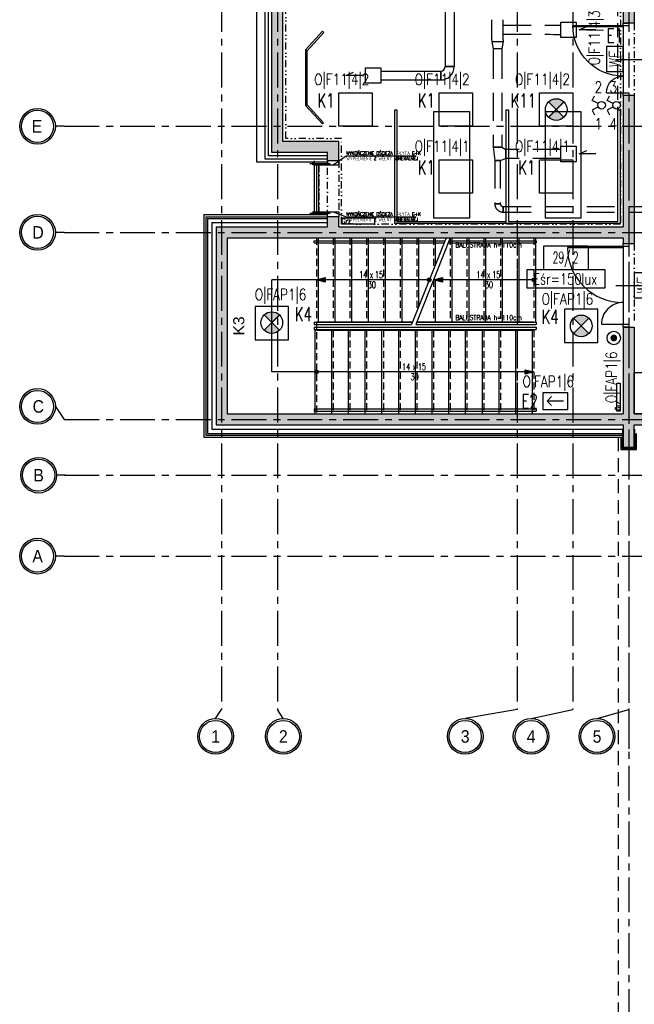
# Model space of a CAD drawing. Extents: x 41755 to 123924, y -112333 to 86187.
# Tile 180 of 256: x 99429 to 100531, y -11484 to -9720. Entities that reach past the tile are written whole.
import ezdxf
from ezdxf.enums import TextEntityAlignment as Align

# ---------------------------------------------------------------- set-up
doc = ezdxf.new("R2010")
doc.units = 0
doc.header["$LTSCALE"] = 50
for name, pattern in [('CENTER', [2, 1.25, -0.25, 0.25, -0.25]), ('CENTER2', [28.575, 19.05, -3.175, 3.175, -3.175]), ('DASHDOT', [1, 0.5, -0.25, 0, -0.25]), ('DASHED', [0.75, 0.5, -0.25]), ('DASHED2', [0.375, 0.25, -0.125]), ('DIVIDE', [31.75, 12.7, -6.35, 0, -6.35, 0, -6.35])]:
    doc.linetypes.add(name, pattern=pattern)
doc.layers.get('0').update_dxf_attribs({"color": 101, "linetype": 'CONTINUOUS'})
for name, color, linetype in [('Drz---drzwi', 5, 'CONTINUOUS'), ('E-90', 6, 'CONTINUOUS'), ('E35', 6, 'CONTINUOUS'), ('E50', 3, 'CONTINUOUS'), ('Ele-balustrada', 8, 'CONTINUOUS'), ('Ins-co', 2, 'CONTINUOUS'), ('Ins-ppoz', 240, 'CONTINUOUS'), ('Ins-went', 141, 'CONTINUOUS'), ('Opis-pom', 6, 'CONTINUOUS'), ('Opis-spadki', 61, 'CONTINUOUS'), ('Opis_pom_ramka', 6, 'CONTINUOUS'), ('Os-osie glowne', 1, 'CENTER'), ('Os-osie-opis', 16, 'CONTINUOUS'), ('Pos-widok', 121, 'CONTINUOUS'), ('Sc-beton', 7, 'CONTINUOUS'), ('Sc-beton-hatch', 86, 'CONTINUOUS'), ('Sc-drewno', 22, 'CONTINUOUS'), ('Sc-izolacja term-styropian', 151, 'STYROPIAN-KA'), ('Sc-kamien', 31, 'CONTINUOUS'), ('Sc-nadproza kon', 5, 'DASHED2'), ('Sc-silikat', 61, 'CONTINUOUS'), ('Sc-systemowe', 150, 'CONTINUOUS'), ('Sch-opis', 51, 'CONTINUOUS'), ('Sch-widok', 12, 'CONTINUOUS'), ('Sch-widok-nad', 12, 'DASHED2'), ('Suf-widok', 8, 'CONTINUOUS'), ('W-idok pod', 5, 'DASHED'), ('Wyp-meble', 155, 'CONTINUOUS')]:
    doc.layers.add(name, color=color, linetype=linetype)
doc.styles.add('dwg_opis duży', font='ARIAL.TTF', dxfattribs={"width": 0.9})
doc.styles.add('KA wymiar', font='romans.shx', dxfattribs={"width": 0.6})
doc.styles.add('ROMANS', font='romans', dxfattribs={"width": 0.85})
doc.styles.add('TYTUL2', font='ARIAL.TTF')
doc.linetypes.add('BATTING', pattern='A,0.0001,-0.1,[134,ltypeshp.shx,S=0.1,R=0,X=-0.1,Y=0],-0.2,[134,ltypeshp.shx,S=0.1,R=180,X=0.1,Y=0],-0.1', length=0.4001)
doc.linetypes.add('STYROPIAN-KA', pattern='A,0.0001,-0.1,[135,ltypeshp.shx,S=0.1,R=0,X=-0.1,Y=0],0,[135,ltypeshp.shx,S=0.1,R=180,X=0.1,Y=0],-0.1', length=0.2001)

# ---------------------------------------------------------------- blocks, each defined once
blk = doc.blocks.new('ozn_schody-kółko_d14')
at = {"ltscale": 25}
h = blk.add_hatch(color=256, dxfattribs=at)
edge = h.paths.add_edge_path()
edge.add_arc((0, 0), 3.33, 0, 360)
at = {"ltscale": 7}
blk.add_circle((0, 0), 3.33, dxfattribs=at)
blk = doc.blocks.new('ozn_schody-strzałka8x16')
at = {"ltscale": 25}
blk.add_hatch(color=256, dxfattribs=at).paths.add_polyline_path([(0, 0), (-4, -16), (4, -16)])
blk.add_lwpolyline([(0, 0), (-4, -16), (4, -16)], close=True, dxfattribs=at)
blk = doc.blocks.new('ozn_opis-schodów1-rzut')
at = {"style": 'ROMANS', "width": 0.7}
blk.add_text('x', height=12, dxfattribs=at).set_placement((-3.3, 3))
at = {"ltscale": 25, "style": 'ROMANS', "width": 0.7}
blk.add_attdef('Ilość', text='', height=12, dxfattribs=at).set_placement((-7.7, 3), align=Align.RIGHT)
blk.add_attdef('Wysokość', (6.2, 3), '', height=12, dxfattribs=at)
blk.add_attdef('Długość', text='', height=12, dxfattribs=at).set_placement((0.4, -15), align=Align.CENTER)
blk = doc.blocks.new('_SDHGG')
at = {"ltscale": 7}
for p, q in [((13, -75), (-44, -75)), ((0, -142.5), (100, -142.5)), ((0, -144.5), (100, -144.5))]:
    blk.add_line(p, q, dxfattribs=at)
for points in [[(-10, -5.5), (-10, 0), (0, 0), (0, -5.5)], [(-10, -150), (-10, -144.5), (0, -144.5), (0, -150)]]:
    blk.add_lwpolyline(points, close=True, dxfattribs=at)
for points in [[(0, -144.5), (0, -5.5)], [(39, -5.5), (0, -5.5)]]:
    blk.add_lwpolyline(points, dxfattribs=at)
blk.add_arc((0, -5.5), 39, 270, 0)
blk.add_arc((1, -143.5), 99, 0.5787, 90.5787, dxfattribs=at)
blk = doc.blocks.new('_dhgfkgh')
at = {"ltscale": 7}
for p, q in [((-23, -65), (34, -65)), ((-10, -123), (-100, -123)), ((-10, -125), (-100, -125))]:
    blk.add_line(p, q, dxfattribs=at)
for points in [[(0, -5), (0, 0), (-10, 0), (-10, -5)], [(0, -130), (0, -125), (-10, -125), (-10, -130)]]:
    blk.add_lwpolyline(points, close=True, dxfattribs=at)
for points in [[(-40, -5), (-10, -5)], [(-10, -125), (-10, -5)]]:
    blk.add_lwpolyline(points, dxfattribs=at)
for centre, radius, start, end in [((-10, -5), 30, 180, 270), ((-10, -125), 90, 90, 180)]:
    blk.add_arc(centre, radius, start, end)
blk = doc.blocks.new('_opis_osi')
blk.add_hatch(color=256).paths.add_polyline_path([(32, -32), (28.8, -32, -1), (-28.8, -32), (-32, -32, 1)])
for radius in [32, 28.8]:
    blk.add_circle((0, -32), radius)
at = {"style": 'dwg_opis duży', "width": 0.9}
blk.add_attdef('AXNAMEV', text='', height=22.4, rotation=90, dxfattribs=at).set_placement((0, -32), align=Align.MIDDLE_CENTER)
blk = doc.blocks.new('_opis_osi_liczbowy')
blk.add_hatch(color=256).paths.add_polyline_path([(32, 32), (32, 28.8, -1), (32, -28.8), (32, -32, 1)])
for radius in [32, 28.8]:
    blk.add_circle((32, 0), radius)
at = {"style": 'dwg_opis duży', "width": 0.9}
blk.add_attdef('AXNAMEH', text='', height=22.4, rotation=90, dxfattribs=at).set_placement((32, 0), align=Align.MIDDLE_CENTER)
blk = doc.blocks.new('_gdfjjjjjjjjjjjjjjjjj')
at = {"linetype": 'CENTER2', "ltscale": 0.5}
blk.add_line((-31.8, 0), (4.8, 0), dxfattribs=at)
at = {"ltscale": 2, "flags": 128}
for points in [[(-24, -2.5), (-26.5, -2.5), (-26.5, 2.5), (-24, 2.5), (-24, -2.5)], [(-24, -2.5), (0, -2.5), (0, 2.5), (-24, 2.5)]]:
    blk.add_lwpolyline(points, dxfattribs=at)
blk = doc.blocks.new('_opis_pom_metka')
at = {"layer": 'Opis_pom_ramka'}
blk.add_lwpolyline([(-33.1, 0), (32.9, 0), (32.9, -36), (-33.1, -36)], close=True, dxfattribs=at)
at = {"style": 'KA wymiar', "width": 0.6}
blk.add_attdef('KO/', text='', height=16.8, dxfattribs=at).set_placement((3.5, -25.9), align=Align.RIGHT)
blk.add_attdef('NR', (3.8, -26.2), '', height=16.8, dxfattribs=at)
blk = doc.blocks.new('_dkjhsjhkfgh')
at = {"layer": 'Ins-went', "ltscale": 2}
for p, q in [((401, 769.2), (401, 632)), ((417, 769.2), (417, 632)), ((285.7, 624), (303.7, 624)), ((393, 624), (393, 608)), ((393, 608), (393, 624)), ((401, 632), (417, 632)), ((417, 632), (401, 632)), ((285.7, 608), (303.7, 608))]:
    blk.add_line(p, q, dxfattribs=at)
blk.add_lwpolyline([(253, 616), (222.8, 616), (236.8, 622)], dxfattribs=at)
blk.add_lwpolyline([(258, 629.8), (285.7, 629.8), (285.7, 602.1), (258, 602.1)], close=True, dxfattribs=at)
for radius in [8, 24]:
    blk.add_arc((393, 632), radius, 270, 360, dxfattribs=at)
for points in [[(303.7, 624), (393, 624)], [(303.7, 608), (393, 608)]]:
    blk.add_spline(points, degree=3, dxfattribs=at)
blk = doc.blocks.new('we')
at = {"layer": 'E35', "ltscale": 0.2}
blk.add_lwpolyline([(45, 30), (0, 30), (0, 0), (45, 0)], close=True, dxfattribs=at)
at = {"layer": 'E35', "ltscale": 0.2, "style": 'ROMANS', "oblique": 5, "width": 0.8}
blk.add_text('WE', height=20, dxfattribs=at).set_placement((21.4, 15), align=Align.MIDDLE_CENTER)
blk = doc.blocks.new('kier')
at = {"layer": 'E35', "ltscale": 0.2}
for p, q in [((7.8, 15), (15.9, 23.1)), ((37.6, 15), (7.8, 15)), ((7.8, 15), (15.9, 6.9))]:
    blk.add_line(p, q, dxfattribs=at)
blk.add_lwpolyline([(0, 30), (45, 30), (45, 0), (0, 0)], close=True, dxfattribs=at)
blk = doc.blocks.new('E-90Przycisk')
at = {"layer": 'E35', "const_width": 3}
blk.add_lwpolyline([(1.5, 0, -1), (-1.5, 0, -1)], format="xyb", close=True, dxfattribs=at)
at = {"layer": 'E35'}
blk.add_circle((0, 0), 6, dxfattribs=at)

msp = doc.modelspace()

# ---------------------------------------------------------------- hatches: boundary and pattern name
at = {"layer": 'E35'}
h = msp.add_hatch(color=256, dxfattribs=at)
edge = h.paths.add_edge_path()
edge.add_line((100390.966, -9880.641), (100404.712, -9866.895))
edge.add_ellipse((100390.966, -9880.641), major_axis=(13.746, 13.746), ratio=1, start_angle=360, end_angle=450)
edge.add_line((100377.22, -9866.895), (100390.966, -9880.641))
edge = h.paths.add_edge_path()
edge.add_line((100404.712, -9894.388), (100390.966, -9880.641))
edge.add_line((100390.966, -9880.641), (100377.22, -9894.388))
edge.add_ellipse((100390.966, -9880.641), major_axis=(-13.746, 13.746), ratio=1, start_angle=90, end_angle=180)
h = msp.add_hatch(color=256, dxfattribs=at)
edge = h.paths.add_edge_path()
edge.add_line((99880.966, -10262.367), (99894.712, -10248.62))
edge.add_ellipse((99880.966, -10262.367), major_axis=(13.746, 13.746), ratio=1, start_angle=360, end_angle=450)
edge.add_line((99867.22, -10248.62), (99880.966, -10262.367))
edge = h.paths.add_edge_path()
edge.add_line((99894.712, -10276.113), (99880.966, -10262.367))
edge.add_line((99880.966, -10262.367), (99867.22, -10276.113))
edge.add_ellipse((99880.966, -10262.367), major_axis=(-13.746, 13.746), ratio=1, start_angle=90, end_angle=180)
h = msp.add_hatch(color=256, dxfattribs=at)
edge = h.paths.add_edge_path()
edge.add_line((100435.684, -10268.141), (100449.43, -10254.395))
edge.add_ellipse((100435.684, -10268.141), major_axis=(13.746, 13.746), ratio=1, start_angle=360, end_angle=450)
edge.add_line((100421.938, -10254.395), (100435.684, -10268.141))
edge = h.paths.add_edge_path()
edge.add_line((100449.43, -10281.888), (100435.684, -10268.141))
edge.add_line((100435.684, -10268.141), (100421.938, -10281.888))
edge.add_ellipse((100435.684, -10268.141), major_axis=(-13.746, 13.746), ratio=1, start_angle=90, end_angle=180)
at = {"layer": 'Sc-beton-hatch'}
h = msp.add_hatch(dxfattribs=at)
h.set_pattern_fill('ANSI33', color=256, style=0)
h.set_pattern_definition([(45, (48983.4185, 565.478), (-4.49012806, 4.49012806), []), (45, (48987.9087, 565.478), (-4.49012806, 4.49012806), [3.175, -1.5875])])
h.paths.add_polyline_path([(102400.966, -5400.641), (102380.966, -5400.641), (102380.966, -5500.641), (102330.966, -5500.641), (102330.966, -5520.641), (102380.966, -5520.641), (102380.966, -5973.641), (102400.966, -5973.641)])
h.paths.add_polyline_path([(101710.966, -5330.585), (101710.966, -5560.641), (101730.966, -5560.641), (101730.966, -5520.641), (101770.966, -5520.641), (101770.966, -5500.641), (101730.966, -5500.641), (101730.966, -5327.797, 0.0068353), (101990.084, -5287.78), (101987.07, -5268.006, -0.00840512), (101668.963, -5316.121), (101671.621, -5335.944, 0.00103514)])
h.paths.add_polyline_path([(101738.466, -5895.641), (101703.466, -5895.641), (101703.466, -5930.641), (101738.466, -5930.641)])
h.paths.add_polyline_path([(101695.966, -6277.641), (101730.966, -6277.641), (101730.966, -6242.641), (101695.966, -6242.641)])
h.paths.add_polyline_path([(102400.966, -6108.641), (102380.966, -6108.641), (102380.966, -6330.641), (102400.966, -6330.641)])
h.paths.add_polyline_path([(100985.966, -5895.641), (100950.966, -5895.641), (100950.966, -5930.641), (100985.966, -5930.641)], flags=17)
h.paths.add_polyline_path([(100765.966, -5910.641), (100765.966, -5413.927, 0.00639553), (101010.966, -5401.354), (101009.686, -5381.395, -0.00795958), (100705.366, -5396.058), (100706.01, -5416.048, 0.00104221), (100745.966, -5414.677), (100745.966, -6082.641), (100765.966, -6082.641), (100765.966, -5930.641), (100798.966, -5930.641), (100798.966, -5930.637), (100798.966, -5910.641)])
h.paths.add_polyline_path([(100310.966, -6262.641), (100410.966, -6262.641), (100410.966, -6460.641), (100430.966, -6460.641), (100430.966, -6262.641), (100765.966, -6262.641), (100765.966, -6237.641), (100745.966, -6237.641), (100745.966, -6242.641), (100330.966, -6242.641), (100330.966, -5420.801, 0.00104277), (100370.966, -5420.993), (100371.02, -5400.99, -0.0015651), (100310.966, -5400.641)])
h.paths.add_polyline_path([(100970.966, -6242.641), (100950.966, -6242.641), (100950.966, -6900.641), (100927.966, -6900.641), (100927.966, -6920.641), (100950.966, -6920.641), (100950.966, -7503.141), (100970.966, -7503.141), (100970.966, -6920.641), (101261.966, -6920.641), (101261.966, -7235.641), (101281.966, -7235.641), (101334.966, -7235.641), (101334.966, -7215.641), (101281.966, -7215.641), (101281.966, -6900.641), (100970.966, -6900.641)])
h.paths.add_polyline_path([(100410.966, -6710.641), (100430.966, -6710.641), (100430.966, -6610.641), (100410.966, -6610.641)])
h.paths.add_polyline_path([(100410.966, -6960.641), (100430.966, -6960.641), (100430.966, -6920.641), (100470.966, -6920.641), (100470.966, -6900.641), (100430.966, -6900.641), (100430.966, -6860.641), (100410.966, -6860.641)])
h.paths.add_polyline_path([(100790.966, -6920.641), (100790.966, -6900.641), (100725.966, -6900.641), (100725.966, -6920.641)])
h.paths.add_polyline_path([(101334.966, -6920.641), (101334.966, -6900.641), (101281.966, -6900.641), (101281.966, -6920.641)], flags=17)
h.paths.add_polyline_path([(101556.966, -6920.641), (101556.966, -6900.641), (101468.966, -6900.641), (101468.966, -6920.641)])
h.paths.add_polyline_path([(101710.966, -6900.641), (101690.966, -6900.641), (101690.966, -6920.641), (101710.966, -6920.641)])
h.paths.add_polyline_path([(101730.966, -6900.641), (101710.966, -6900.641), (101710.966, -6920.641), (101710.966, -7215.641), (101690.966, -7215.641), (101690.966, -7235.641), (101730.966, -7235.641)])
h.paths.add_polyline_path([(101488.966, -7215.641), (101468.966, -7215.641), (101468.966, -7235.641), (101556.966, -7235.641), (101556.966, -7215.641), (101503.966, -7215.641), (101503.966, -6920.641), (101488.966, -6920.641)])
h.paths.add_polyline_path([(102400.966, -6750.641), (102380.966, -6750.641), (102380.966, -7100.641), (102400.966, -7100.641)])
h.paths.add_polyline_path([(102400.966, -7200.641), (102380.966, -7200.641), (102380.966, -7465.641), (102400.966, -7465.641)])
h.paths.add_polyline_path([(102380.966, -7650.641), (102332.966, -7650.641), (102332.966, -7670.641), (102380.966, -7670.641), (102380.966, -8275.641), (102400.966, -8275.641), (102400.966, -7615.641), (102380.966, -7615.641)])
h.paths.add_polyline_path([(102133.966, -7650.641), (102133.966, -7670.641), (102227.966, -7670.641), (102227.966, -7650.641)])
h.paths.add_polyline_path([(101905.966, -7650.641), (101905.966, -7670.641), (102008.966, -7670.641), (102008.966, -7650.641)])
h.paths.add_polyline_path([(101710.966, -7670.641), (101710.966, -8400.641), (101685.966, -8400.641), (101685.966, -8420.641), (101730.966, -8420.641), (101730.966, -7670.641), (101770.966, -7670.641), (101770.966, -7650.641), (101227.466, -7650.641), (101227.466, -7670.641)])
h.paths.add_polyline_path([(100950.966, -7650.641), (100430.966, -7650.641), (100430.966, -7590.641), (100410.966, -7590.641), (100410.966, -7670.641), (100745.966, -7670.641), (101092.466, -7670.641), (101092.466, -7650.641), (100970.966, -7650.641), (100970.966, -7603.141), (100950.966, -7603.141)])
h.paths.add_polyline_path([(100410.966, -7440.641), (100430.966, -7440.641), (100430.966, -7397.641), (100410.966, -7397.641)])
h.paths.add_polyline_path([(100430.966, -7110.641), (100410.966, -7110.641), (100410.966, -7307.641), (100430.966, -7307.641)])
h.paths.add_polyline_path([(100745.966, -8420.641), (100765.966, -8420.641), (100765.966, -8400.641), (100410.966, -8400.641), (100410.966, -8420.641)])
h.paths.add_polyline_path([(100765.966, -8420.641), (100785.966, -8420.641), (100785.966, -8400.641), (100765.966, -8400.641)])
h.paths.add_polyline_path([(100785.966, -8400.641), (100785.966, -8420.641), (101097.466, -8420.641), (101097.466, -8400.641)])
h.paths.add_polyline_path([(101322.966, -8420.641), (101322.966, -8400.641), (101227.466, -8400.641), (101227.466, -8420.641)], flags=17)
h.paths.add_polyline_path([(101432.966, -8400.641), (101432.966, -8420.641), (101575.966, -8420.641), (101575.966, -8400.641)])
h.paths.add_polyline_path([(101950.966, -8400.641), (101950.966, -8420.641), (102028.966, -8420.641), (102028.966, -8400.641)])
h.paths.add_polyline_path([(102138.966, -8400.641), (102138.966, -8420.641), (102380.966, -8420.641), (102380.966, -8445.641), (102400.966, -8445.641), (102400.966, -8375.641), (102380.966, -8375.641), (102380.966, -8400.641)])
h.paths.add_polyline_path([(102380.966, -8568.641), (102345.966, -8568.641), (102345.966, -8875.141), (102365.966, -8875.141), (102365.966, -8588.641), (102400.966, -8588.641), (102400.966, -8545.641), (102380.966, -8545.641)])
h.paths.add_polyline_path([(102365.966, -8995.141), (102345.966, -8995.141), (102345.966, -9050.641), (101950.966, -9050.641), (101950.966, -9075.641), (102345.966, -9075.641), (102345.966, -9105.641), (102365.966, -9105.641), (102365.966, -9075.641)])
h.paths.add_polyline_path([(102400.966, -9290.641), (102365.966, -9290.641), (102365.966, -9255.641), (102345.966, -9255.641), (102345.966, -9310.641), (102380.966, -9310.641), (102380.966, -9718.141), (102380.966, -9900.641), (101730.966, -9900.641), (101730.966, -9855.641), (101710.966, -9855.641), (101710.966, -9920.641), (102380.966, -9920.641), (102380.966, -10349.912), (102380.966, -10410.641), (102400.966, -10410.641), (102400.966, -10010.641), (102400.966, -9838.141)])
h.paths.add_polyline_path([(101730.966, -9529.641), (101710.966, -9529.641), (101710.966, -9725.641), (101730.966, -9725.641)], flags=17)
h.paths.add_polyline_path([(101710.966, -9419.641), (101730.966, -9419.641), (101730.966, -8640.641), (101710.966, -8640.641), (101710.966, -9050.641), (101414.966, -9050.641), (101414.966, -9075.641), (101710.966, -9075.641)])
h.paths.add_polyline_path([(101263.966, -9050.641), (101263.966, -9075.641), (101304.966, -9075.641), (101304.966, -9050.641)])
h.paths.add_polyline_path([(101041.966, -9075.641), (101041.966, -9050.641), (100925.966, -9050.641), (100925.966, -9075.641)])
h.paths.add_polyline_path([(100825.966, -9075.641), (100825.966, -9050.641), (100530.966, -9050.641), (100530.966, -9035.641), (100510.966, -9035.641), (100510.966, -9050.641), (100270.966, -9050.641), (100270.966, -9075.641), (100510.966, -9075.641), (100510.966, -9471.141), (100530.966, -9471.141), (100530.966, -9075.641)])
h.paths.add_polyline_path([(100530.966, -8906.641), (100510.966, -8906.641), (100510.966, -8938.641), (100530.966, -8938.641)])
h.paths.add_polyline_path([(100220.966, -9075.641), (100220.966, -9050.641), (100170.966, -9050.641), (100170.966, -9075.641)])
h.paths.add_polyline_path([(100120.966, -9075.641), (100120.966, -9050.641), (100070.966, -9050.641), (100070.966, -9075.641)])
h.paths.add_polyline_path([(100020.966, -9075.641), (100020.966, -9050.641), (99970.966, -9050.641), (99970.966, -9075.641)])
h.paths.add_polyline_path([(99920.966, -9075.641), (99920.966, -9050.641), (99880.966, -9050.641), (99880.966, -9957.641), (99980.966, -9957.641), (99980.966, -9972.641), (100000.966, -9972.641), (100000.966, -9937.641), (99900.966, -9937.641), (99900.966, -9075.641)])
h.paths.add_polyline_path([(101041.966, -9396.641), (101041.966, -9378.641), (100927.966, -9378.641), (100927.966, -9396.641)])
h.paths.add_polyline_path([(100510.966, -9725.641), (100530.966, -9725.641), (100530.966, -9571.141), (100510.966, -9571.141)])
h.paths.add_polyline_path([(100000.966, -10090.641), (100000.966, -10072.641), (99980.966, -10072.641), (99980.966, -10090.641), (99780.966, -10090.641), (99780.966, -10445.641), (100510.966, -10445.641), (100510.966, -10485.641), (100530.966, -10485.641), (100530.966, -10445.641), (100580.966, -10445.641), (100580.966, -10425.641), (100530.966, -10425.641), (100530.966, -10270.641), (100510.966, -10270.641), (100510.966, -10425.641), (99800.966, -10425.641), (99800.966, -10110.641), (100510.966, -10110.641), (100510.966, -10120.641), (100530.966, -10120.641), (100530.966, -9855.641), (100510.966, -9855.641), (100510.966, -10090.641)])
h.paths.add_polyline_path([(100970.966, -9920.641), (101087.466, -9920.641), (101087.466, -9900.641), (100750.966, -9900.641), (100750.966, -9920.641), (100950.966, -9920.641), (100950.966, -10425.641), (100730.966, -10425.641), (100730.966, -10445.641), (100790.966, -10445.641), (100790.966, -10485.641), (100810.966, -10485.641), (100810.966, -10445.641), (101070.966, -10445.641), (101070.966, -10425.641), (100970.966, -10425.641)])
h.paths.add_polyline_path([(101197.466, -9900.641), (101197.466, -9920.641), (101261.966, -9920.641), (101261.966, -10425.641), (101220.966, -10425.641), (101220.966, -10445.641), (101802.966, -10445.641), (101802.966, -10425.641), (101281.966, -10425.641), (101281.966, -9900.641)])
h.paths.add_polyline_path([(102365.966, -10445.641), (102365.966, -10425.641), (102320.966, -10425.641), (102320.966, -10445.641)])
h.paths.add_polyline_path([(102383.466, -10428.141), (102365.966, -10445.641), (102400.966, -10445.641)])
h.paths.add_polyline_path([(102365.966, -10410.641), (102365.966, -10445.641), (102383.466, -10428.141)])
h.paths.add_polyline_path([(102365.966, -10410.641), (102383.466, -10428.141), (102400.966, -10410.641)])
h.paths.add_polyline_path([(102400.966, -10410.641), (102383.466, -10428.141), (102400.966, -10445.641)])

# ---------------------------------------------------------------- linework, layer by layer
at = {"layer": 'E35'}
for p, q in [((100455.314, -9864.421), (100459.588, -9855.886)), ((100482.084, -9864.421), (100486.358, -9855.886)), ((100377.22, -9866.895), (100404.712, -9894.388)), ((100377.22, -9894.388), (100404.712, -9866.895)), ((100466.35, -9869.947), (100455.314, -9864.421)), ((100466.35, -9875.992), (100455.314, -9881.518)), ((100493.12, -9869.947), (100482.084, -9864.421)), ((100493.12, -9875.992), (100482.084, -9881.518)), ((100455.314, -9881.518), (100459.588, -9890.053)), ((100482.084, -9881.518), (100486.358, -9890.053)), ((99867.22, -10276.113), (99894.712, -10248.62)), ((99867.22, -10248.62), (99894.712, -10276.113)), ((100421.938, -10254.395), (100449.43, -10281.888)), ((100421.938, -10281.888), (100449.43, -10254.395))]:
    msp.add_line(p, q, dxfattribs=at)
at = {"layer": 'E35', "linetype": 'Continuous', "ltscale": 0.3}
for p, q in [((100378.006, -9893.601), (100403.926, -9867.681)), ((99868.006, -10275.327), (99893.926, -10249.407)), ((100422.724, -10281.101), (100448.644, -10255.181))]:
    msp.add_line(p, q, dxfattribs=at)
for points in [[(100000.966, -9850.641), (100060.966, -9850.641), (100060.966, -9910.641), (100000.966, -9910.641)], [(100180.966, -9850.641), (100240.966, -9850.641), (100240.966, -9910.641), (100180.966, -9910.641)], [(100360.966, -9850.641), (100420.966, -9850.641), (100420.966, -9910.641), (100360.966, -9910.641)], [(100180.966, -9970.641), (100240.966, -9970.641), (100240.966, -10030.641), (100180.966, -10030.641)], [(100360.966, -9970.641), (100420.966, -9970.641), (100420.966, -10030.641), (100360.966, -10030.641)], [(100338.397, -10199.987), (100478.73, -10199.987), (100478.73, -10167.708), (100338.397, -10167.708)], [(99850.966, -10293.165), (99910.966, -10293.165), (99910.966, -10233.165), (99850.966, -10233.165)], [(100405.684, -10298.141), (100465.684, -10298.141), (100465.684, -10238.141), (100405.684, -10238.141)]]:
    msp.add_lwpolyline(points, close=True, dxfattribs=at)
at = {"layer": 'E35'}
for centre, radius in [((100390.966, -9880.641), 19.44), ((100472.386, -9872.969), 6.75), ((100499.156, -9872.969), 6.75), ((99880.966, -10262.367), 19.44), ((100435.684, -10268.141), 19.44)]:
    msp.add_circle(centre, radius, dxfattribs=at)
at = {"layer": 'Ele-balustrada'}
for points in [[(99956.966, -10115.641), (100192.721, -10115.641)], [(99956.966, -10119.641), (99956.966, -10115.641)], [(99956.966, -10119.641), (100190.801, -10119.641)], [(100198.566, -10119.641), (100354.966, -10119.641)], [(100200.486, -10115.641), (100354.966, -10115.641)], [(100354.966, -10115.641), (100354.966, -10119.641)], [(99956.966, -10261.641), (99956.966, -10265.641)], [(99956.966, -10261.641), (100133.027, -10261.641)], [(99956.966, -10265.641), (100131.427, -10265.641)], [(100138.966, -10265.641), (100354.966, -10265.641)], [(100140.486, -10261.641), (100354.966, -10261.641)], [(100354.966, -10261.641), (100354.966, -10265.641)], [(99956.966, -10270.641), (99956.966, -10274.641)], [(99956.966, -10270.641), (100354.966, -10270.641)], [(99956.966, -10274.641), (100354.966, -10274.641)], [(100354.966, -10270.641), (100354.966, -10274.641)], [(99956.966, -10416.641), (100354.966, -10416.641)], [(99956.966, -10416.641), (99956.966, -10420.641)], [(99956.966, -10420.641), (100354.966, -10420.641)], [(100354.966, -10416.641), (100354.966, -10420.641)]]:
    msp.add_lwpolyline(points, dxfattribs=at)
at = {"layer": 'Ins-co'}
for points in [[(100005.958, -10075.45), (100005.958, -10085.45), (100065.958, -10085.45), (100065.958, -10075.45)], [(100499.378, -10370.665), (100505.778, -10370.665), (100505.778, -10420.665), (100499.378, -10420.665)]]:
    msp.add_lwpolyline(points, close=True, dxfattribs=at)
at = {"layer": 'Ins-ppoz'}
msp.add_lwpolyline([(100530.966, -10351.641), (100557.966, -10351.641), (100557.966, -10425.641), (100530.966, -10425.641)], close=True, dxfattribs=at)
at = {"layer": 'Ins-went', "linetype": 'DASHED', "ltscale": 2}
for p, q in [((100275.719, -9755.634), (100275.719, -9719.634)), ((100295.719, -9755.634), (100295.719, -9719.634)), ((100275.719, -9755.634), (100275.719, -9758.634)), ((100275.719, -9758.634), (100295.719, -9758.634)), ((100275.719, -9758.634), (100277.719, -9771.634)), ((100277.719, -9771.634), (100277.719, -9775.634)), ((100293.719, -9771.634), (100277.719, -9771.634)), ((100295.719, -9758.634), (100293.719, -9771.634)), ((100293.719, -9771.634), (100293.719, -9775.634)), ((100295.719, -9755.634), (100295.719, -9758.634)), ((100277.719, -9775.634), (100277.719, -9948.134)), ((100293.719, -9775.634), (100293.719, -9948.134)), ((100293.719, -9948.134), (100277.719, -9948.134)), ((100277.719, -9948.16), (100293.719, -9948.16)), ((100277.719, -9948.16), (100280.719, -9972.16)), ((100293.719, -9948.16), (100300.719, -9952.16)), ((100300.719, -9968.16), (100300.719, -9952.16)), ((100300.719, -9952.16), (100300.719, -9968.16)), ((100280.719, -9972.16), (100290.719, -9972.16)), ((100280.719, -9972.16), (100280.719, -10049.26)), ((100290.719, -9972.16), (100280.719, -9972.16)), ((100290.719, -9972.16), (100300.719, -9968.16)), ((100290.719, -9972.16), (100290.719, -10049.26)), ((100280.719, -10049.26), (100290.719, -10049.26)), ((100290.719, -10049.26), (100280.719, -10049.26)), ((100295.719, -10064.26), (100295.719, -10054.26)), ((100295.719, -10054.26), (100664.219, -10054.26)), ((100295.719, -10054.26), (100295.719, -10064.26)), ((100295.719, -10064.26), (100664.219, -10064.26))]:
    msp.add_line(p, q, dxfattribs=at)
for points in [[(100399.268, -9723.784), (100426.968, -9723.784), (100426.968, -9751.484), (100399.268, -9751.484)], [(100399.268, -9946.31), (100426.968, -9946.31), (100426.968, -9974.01), (100399.268, -9974.01)]]:
    msp.add_lwpolyline(points, close=True, dxfattribs=at)
for points in [[(100462.206, -9737.644), (100431.968, -9737.634), (100445.984, -9731.616)], [(100462.206, -9960.17), (100431.968, -9960.16), (100445.984, -9954.142)]]:
    msp.add_lwpolyline(points, dxfattribs=at)
for radius in [15, 5]:
    msp.add_arc((100295.719, -10049.26), radius, 180, 270, dxfattribs=at)
for points in [[(100295.719, -9729.451), (100399.268, -9729.634)], [(100399.268, -9952.16), (100300.719, -9952.16)], [(100399.268, -9968.16), (100300.719, -9968.16)]]:
    msp.add_spline(points, degree=3, dxfattribs=at)
msp.add_open_spline([(100295.719, -9745.634), (100330.235, -9745.716), (100364.752, -9745.799), (100399.268, -9745.881)], degree=3, dxfattribs=at)
at = {"layer": 'Opis-spadki'}
for points in [[(100163.201, -10185.641), (99880.966, -10185.641)], [(99880.966, -10350.641), (99880.966, -10185.641)], [(100350.966, -10185.641), (100170.966, -10185.641)], [(100350.966, -10350.641), (99880.966, -10350.641)]]:
    msp.add_lwpolyline(points, dxfattribs=at)
at = {"layer": 'Os-osie glowne'}
for points in [[(99790.966, -4978.641), (99790.966, -10955.641)], [(99890.966, -4978.641), (99890.966, -10955.641)], [(100320.966, -4978.641), (100320.966, -10955.641)], [(100420.966, -4978.641), (100420.966, -10955.641)], [(100520.966, -4978.641), (100520.966, -11025.641)], [(99508.966, -9910.641), (111775.966, -9910.641)], [(100520.966, -9956.124), (100520.966, -17560.331)], [(99508.966, -10100.641), (111775.966, -10100.641)], [(99508.966, -10435.641), (111775.966, -10435.641)], [(99508.966, -10535.641), (111775.966, -10535.641)], [(99508.966, -10680.641), (111775.966, -10680.641)]]:
    msp.add_lwpolyline(points, dxfattribs=at)
at = {"layer": 'Os-osie-opis'}
for points in [[(99508.966, -9910.641), (99492.966, -9910.641)], [(99508.966, -10100.641), (99492.966, -10100.641)], [(99492.966, -10412.481), (99508.966, -10435.641)], [(99510.966, -10535.641), (99494.966, -10535.641)], [(99508.966, -10680.641), (99492.966, -10680.641)], [(99780.306, -10971.641), (99790.966, -10955.641)], [(99901.626, -10971.641), (99890.966, -10955.641)], [(100320.966, -10955.641), (100227.77, -10971.641)], [(100345.966, -10971.641), (100420.966, -10955.641)], [(100464.162, -10971.641), (100520.966, -10955.641)]]:
    msp.add_lwpolyline(points, dxfattribs=at)
at = {"layer": 'Pos-widok'}
for points in [[(99963.966, -10110.641), (99963.966, -10260.641)], [(99993.966, -10110.641), (99993.966, -10260.641)], [(100023.966, -10110.641), (100023.966, -10260.641)], [(100053.966, -10110.641), (100053.966, -10260.641)], [(100083.966, -10110.641), (100083.966, -10260.641)], [(100113.966, -10110.641), (100113.966, -10260.641)], [(100143.966, -10110.641), (100143.966, -10234.293)], [(100173.966, -10110.641), (100173.966, -10159.293)], [(100203.966, -10110.641), (100203.966, -10260.641)], [(100233.966, -10110.641), (100233.966, -10260.641)], [(100263.966, -10110.641), (100263.966, -10260.641)], [(100293.966, -10110.641), (100293.966, -10260.641)], [(100323.966, -10110.641), (100323.966, -10260.641)], [(100353.966, -10110.641), (100353.966, -10260.641)], [(100173.966, -10185.641), (100173.966, -10260.641)], [(99957.966, -10275.641), (99957.966, -10425.641)], [(99960.966, -10275.641), (99957.966, -10275.641)], [(99987.966, -10275.641), (99987.966, -10425.641)], [(100017.966, -10275.641), (100017.966, -10425.641)], [(100047.966, -10275.641), (100047.966, -10425.641)], [(100077.966, -10275.641), (100077.966, -10425.641)], [(100107.966, -10275.641), (100107.966, -10425.641)], [(100137.966, -10275.641), (100137.966, -10425.641)], [(100167.966, -10275.641), (100167.966, -10425.641)], [(100197.966, -10275.641), (100197.966, -10425.641)], [(100227.966, -10275.641), (100227.966, -10425.641)], [(100257.966, -10275.641), (100257.966, -10425.641)], [(100287.966, -10275.641), (100287.966, -10425.641)], [(100317.966, -10275.641), (100317.966, -10425.641)], [(100347.966, -10275.641), (100347.966, -10425.641)]]:
    msp.add_lwpolyline(points, dxfattribs=at)
at = {"layer": 'Sc-beton'}
for p, q in [((100000.966, -9937.641), (99900.966, -9937.641)), ((100000.966, -9972.641), (100000.966, -9937.641)), ((99980.966, -9957.641), (99880.966, -9957.641)), ((99980.966, -9972.641), (99980.966, -9957.641)), ((99980.966, -10090.641), (99980.966, -10072.641)), ((100000.966, -10090.641), (100000.966, -10072.641)), ((99880.966, -10090.641), (99880.966, -10090.641))]:
    msp.add_line(p, q, dxfattribs=at)
for points in [[(99880.966, -9957.641), (99880.966, -9050.641)], [(99900.966, -9937.641), (99900.966, -9075.641)], [(100510.966, -9571.141), (100510.966, -9725.641)], [(100530.966, -9571.141), (100530.966, -9725.641)], [(100530.966, -9725.641), (100510.966, -9725.641)], [(100510.966, -9855.641), (100510.966, -10090.641)], [(100530.966, -9855.641), (100510.966, -9855.641)], [(100530.966, -9855.641), (100530.966, -10120.641)], [(100000.966, -9972.641), (99980.966, -9972.641)], [(100000.966, -10072.641), (99980.966, -10072.641)], [(99780.966, -10090.641), (99980.966, -10090.641)], [(99780.966, -10090.641), (99780.966, -10445.641)], [(100000.966, -10090.641), (100510.966, -10090.641)], [(99800.966, -10110.641), (100510.966, -10110.641)], [(99800.966, -10110.641), (99800.966, -10425.641)], [(100510.966, -10110.641), (100510.966, -10120.641)], [(100510.966, -10120.641), (100530.966, -10120.641)], [(100510.966, -10270.641), (100510.966, -10425.641)], [(100510.966, -10270.641), (100530.966, -10270.641)], [(100530.966, -10270.641), (100530.966, -10425.641)], [(99800.966, -10425.641), (100510.966, -10425.641)], [(100530.966, -10425.641), (100580.966, -10425.641)], [(99780.966, -10445.641), (100510.966, -10445.641)], [(100510.966, -10445.641), (100510.966, -10485.641), (100530.966, -10485.641), (100530.966, -10445.641)], [(100510.966, -10445.641), (100510.966, -10485.641), (100530.966, -10485.641), (100530.966, -10445.641)], [(100530.966, -10445.641), (100580.966, -10445.641)]]:
    msp.add_lwpolyline(points, dxfattribs=at)
at = {"layer": 'Sc-drewno'}
msp.add_line((99980.966, -9974.641), (99853.966, -9974.641), dxfattribs=at)
msp.add_lwpolyline([(99853.966, -9974.641), (99853.966, -9023.641)], dxfattribs=at)
at = {"layer": 'Sc-izolacja term-styropian', "linetype": 'BATTING', "ltscale": 0.3}
msp.add_line((99980.966, -9963.641), (99874.966, -9963.641), dxfattribs=at)
at = {"layer": 'Sc-izolacja term-styropian', "linetype": 'ByBlock'}
msp.add_line((99980.966, -9969.641), (99868.966, -9969.641), dxfattribs=at)
for points in [[(99868.966, -9969.641), (99868.966, -9038.641)], [(99765.966, -10075.641), (99765.966, -10460.641)], [(99765.966, -10075.641), (99980.966, -10075.641)], [(99765.966, -10460.641), (100508.966, -10460.641)], [(100508.966, -10460.641), (100508.966, -10487.641), (100532.966, -10487.641), (100532.966, -10460.641)]]:
    msp.add_lwpolyline(points, dxfattribs=at)
at = {"layer": 'Sc-izolacja term-styropian', "linetype": 'BATTING', "ltscale": 0.3}
msp.add_lwpolyline([(99874.966, -9963.641), (99874.966, -9044.641)], dxfattribs=at)
at = {"layer": 'Sc-izolacja term-styropian', "linetype": 'BATTING', "ltscale": 0.35}
for points in [[(99773.466, -10083.141), (99773.466, -10453.141)], [(99773.466, -10083.141), (99980.966, -10083.141)], [(99773.466, -10453.141), (100509.966, -10453.141)]]:
    msp.add_lwpolyline(points, dxfattribs=at)
at = {"layer": 'Sc-izolacja term-styropian', "linetype": 'BATTING', "ltscale": 0.05}
msp.add_lwpolyline([(100509.966, -10453.141), (100509.966, -10486.641), (100531.966, -10486.641), (100531.966, -10453.141)], dxfattribs=at)
at = {"layer": 'Sc-kamien'}
for points in [[(99758.966, -10068.641), (99758.966, -10467.641)], [(99758.966, -10068.641), (99980.966, -10068.641)], [(99762.966, -10072.641), (99762.966, -10463.641)], [(99762.966, -10072.641), (99980.966, -10072.641)], [(99758.966, -10467.641), (100506.966, -10467.641)], [(99762.966, -10463.641), (100508.966, -10463.641)], [(100506.966, -10467.641), (100506.966, -10489.641), (100534.966, -10489.641), (100534.966, -10460.641)]]:
    msp.add_lwpolyline(points, dxfattribs=at)
at = {"layer": 'Sc-nadproza kon', "linetype": 'DASHDOT', "ltscale": 0.5}
for points in [[(100530.966, -9725.641), (100530.966, -9855.641)], [(99965.966, -10067.641), (99965.966, -9977.641)], [(99980.966, -10072.641), (99980.966, -9972.641)], [(100000.966, -9972.641), (100000.966, -10072.641)], [(100530.966, -10120.641), (100530.966, -10270.641)]]:
    msp.add_lwpolyline(points, dxfattribs=at)
at = {"layer": 'Sc-silikat'}
for points in [[(99980.966, -9972.641), (99980.966, -9979.641), (100000.966, -9979.641), (100000.966, -9972.641)], [(99980.966, -10072.641), (99980.966, -10063.641), (100000.966, -10063.641), (100000.966, -10072.641)]]:
    msp.add_lwpolyline(points, dxfattribs=at)
at = {"layer": 'Sc-systemowe', "ltscale": 2}
for points in [[(99956.966, -9972.641), (99956.966, -10067.641)], [(99960.966, -9977.641), (99960.966, -10067.641)], [(99964.966, -9977.641), (99964.966, -10067.641)]]:
    msp.add_lwpolyline(points, dxfattribs=at)
at = {"layer": 'Sch-opis'}
for points in [[(99990.966, -9979.641), (100014.467, -9963.397)], [(100014.467, -9963.397), (100140.044, -9963.397)], [(99990.966, -10063.641), (100014.467, -10072.646)], [(100014.467, -10072.646), (100140.044, -10072.646)], [(100193.427, -10110.641), (100131.427, -10265.641)], [(100200.966, -10110.641), (100138.966, -10265.641)]]:
    msp.add_lwpolyline(points, dxfattribs=at)
at = {"layer": 'Sch-widok'}
for points in [[(99960.966, -10260.641), (100133.427, -10260.641)], [(100140.966, -10260.641), (100350.966, -10260.641)], [(99960.966, -10275.641), (100350.966, -10275.641)]]:
    msp.add_lwpolyline(points, dxfattribs=at)
at = {"layer": 'Sch-widok-nad'}
for points in [[(99960.966, -10110.641), (99960.966, -10425.641)], [(99990.966, -10110.641), (99990.966, -10260.641)], [(100020.966, -10110.641), (100020.966, -10260.641)], [(100050.966, -10110.641), (100050.966, -10260.641)], [(100080.966, -10110.641), (100080.966, -10260.641)], [(100110.966, -10110.641), (100110.966, -10260.641)], [(100140.966, -10110.641), (100140.966, -10241.793)], [(100170.966, -10110.641), (100170.966, -10166.793)], [(100200.966, -10110.641), (100200.966, -10260.641)], [(100230.966, -10110.641), (100230.966, -10260.641)], [(100260.966, -10110.641), (100260.966, -10260.641)], [(100290.966, -10110.641), (100290.966, -10260.641)], [(100320.966, -10110.641), (100320.966, -10260.641)], [(100350.966, -10110.641), (100350.966, -10260.641)], [(100170.966, -10185.641), (100170.966, -10260.641)], [(99990.966, -10275.641), (99990.966, -10425.641)], [(100020.966, -10275.641), (100020.966, -10425.641)], [(100050.966, -10275.641), (100050.966, -10425.641)], [(100080.966, -10275.641), (100080.966, -10425.641)], [(100110.966, -10275.641), (100110.966, -10425.641)], [(100140.966, -10275.641), (100140.966, -10425.641)], [(100170.966, -10275.641), (100170.966, -10425.641)], [(100200.966, -10275.641), (100200.966, -10425.641)], [(100230.966, -10275.641), (100230.966, -10425.641)], [(100260.966, -10275.641), (100260.966, -10425.641)], [(100290.966, -10275.641), (100290.966, -10425.641)], [(100320.966, -10275.641), (100320.966, -10425.641)], [(100350.966, -10275.641), (100350.966, -10425.641)]]:
    msp.add_lwpolyline(points, dxfattribs=at)
at = {"layer": 'Suf-widok', "linetype": 'DIVIDE', "ltscale": 0.02}
msp.add_lwpolyline([(100505.966, -10085.641), (100005.966, -10085.641), (100005.966, -9932.641), (99905.966, -9932.641), (99905.966, -9080.641), (100505.966, -9080.641)], close=True, dxfattribs=at)
at = {"layer": 'W-idok pod'}
for points in [[(100430.966, -7685.641), (100501.966, -7685.641), (100501.966, -9500.641), (100500.966, -9500.641), (100500.966, -10075.641)], [(100501.966, -10467.641), (100501.966, -16212.607)]]:
    msp.add_lwpolyline(points, dxfattribs=at)
at = {"layer": 'Wyp-meble', "ltscale": 0.3}
for p, q in [((99971.748, -9740.352), (99941.13, -9773.33)), ((99944.13, -9775.293), (99974.338, -9742.757)), ((99974.338, -9742.757), (99971.748, -9740.352)), ((99941.13, -9773.33), (99944.13, -9775.293)), ((99941.13, -9873.33), (99944.164, -9872.138)), ((99971.748, -9906.307), (99941.13, -9873.33)), ((99944.13, -9872.101), (99973.972, -9904.242)), ((100101.336, -10084.999), (100101.336, -9880.998)), ((100101.336, -9880.998), (100105.336, -9880.998)), ((100105.336, -9880.998), (100105.336, -10080.998)), ((100301.336, -10084.999), (100301.336, -9880.998)), ((100301.336, -9880.998), (100305.336, -9880.998)), ((100301.336, -9880.998), (100305.336, -9880.998)), ((100305.336, -9880.998), (100305.336, -10080.998)), ((100501.336, -9880.998), (100505.336, -9880.998)), ((100501.336, -10080.998), (100501.336, -9880.998)), ((100505.336, -9880.998), (100505.336, -10084.999)), ((99973.972, -9904.242), (99971.748, -9906.307)), ((100305.336, -10084.999), (100101.336, -10084.999)), ((100105.336, -10080.998), (100301.336, -10080.998)), ((100505.336, -10084.999), (100301.336, -10084.999)), ((100305.336, -10080.998), (100501.336, -10080.998))]:
    msp.add_line(p, q, dxfattribs=at)
for points in [[(99941.13, -9773.33), (99941.13, -9873.33)], [(99944.13, -9872.101), (99944.13, -9775.293)]]:
    msp.add_lwpolyline(points, dxfattribs=at)
for points in [[(100170.836, -10074.426), (100235.836, -10074.426), (100235.836, -9884.426), (100170.836, -9884.426)], [(100370.836, -10074.426), (100435.836, -10074.426), (100435.836, -9884.426), (100370.836, -9884.426)]]:
    msp.add_lwpolyline(points, close=True, dxfattribs=at)

# ---------------------------------------------------------------- block references
msp.add_blockref('_dkjhsjhkfgh', (99790.966, -10435.641))
at = {"layer": 'Drz---drzwi', "xscale": -1, "rotation": 180}
msp.add_blockref('_dhgfkgh', (100520.966, -9855.641), dxfattribs=at)
at = {"layer": 'Drz---drzwi', "rotation": 180}
msp.add_blockref('_SDHGG', (100510.966, -10270.641), dxfattribs=at)
at = {"layer": 'E35', "xscale": 2.000000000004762, "yscale": 2, "zscale": 2, "rotation": 130.5765584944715}
msp.add_blockref('E-90Przycisk', (100494.207, -10289.802), dxfattribs=at)
at = {"layer": 'E50', "rotation": 89.99999999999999}
for p in [(100510.966, -9812.607), (100560.966, -10218.141)]:
    msp.add_blockref('we', p, dxfattribs=at)
at = {"layer": 'E50', "xscale": -1, "rotation": 180}
msp.add_blockref('kier', (100366.676, -10387.789), dxfattribs=at)
at = {"layer": 'Opis-pom'}
ref = msp.add_blockref('_opis_pom_metka', (100408.716, -10124.508), dxfattribs=dict(at, xscale=1.2, yscale=1.2, zscale=1.2))
ref.add_attrib('KO/', '29/', dxfattribs={"layer": '0', "height": 20.16, "style": 'KA wymiar', "width": 0.6}).set_placement((100416.646, -10155.549), align=Align.RIGHT)
ref.add_attrib('NR', '2', (100420.505, -10155.905), dxfattribs={"layer": '0', "height": 20.16, "style": 'KA wymiar', "width": 0.6})
at = {"layer": 'Os-osie-opis'}
ref = msp.add_blockref('_opis_osi', (99492.966, -9910.641), dxfattribs=dict(at, rotation=270))
ref.add_attrib('AXNAMEV', 'E', dxfattribs={"layer": '0', "height": 22.4, "style": 'dwg_opis duży', "width": 0.9}).set_placement((99459.907, -9910.641), align=Align.MIDDLE_CENTER)
ref = msp.add_blockref('_opis_osi', (99492.966, -10100.641), dxfattribs=dict(at, rotation=270))
ref.add_attrib('AXNAMEV', 'D', dxfattribs={"layer": '0', "height": 22.4, "style": 'dwg_opis duży', "width": 0.9}).set_placement((99461.956, -10100.641), align=Align.MIDDLE_CENTER)
ref = msp.add_blockref('_opis_osi', (99492.966, -10412.481), dxfattribs=dict(at, rotation=270))
ref.add_attrib('AXNAMEV', 'C', dxfattribs={"layer": '0', "height": 22.4, "style": 'dwg_opis duży', "width": 0.9}).set_placement((99462.396, -10412.481), align=Align.MIDDLE_CENTER)
at = {"layer": 'Os-osie-opis', "rotation": 270}
for name, p, values in [('_opis_osi', (99494.966, -10535.641), {'AXNAMEV': 'B'}), ('_opis_osi_liczbowy', (99780.306, -10971.641), {'AXNAMEH': '1'}), ('_opis_osi_liczbowy', (99901.626, -10971.641), {'AXNAMEH': '2'}), ('_opis_osi_liczbowy', (100227.77, -10971.641), {'AXNAMEH': '3'}), ('_opis_osi_liczbowy', (100345.966, -10971.641), {'AXNAMEH': '4'}), ('_opis_osi_liczbowy', (100464.162, -10971.641), {'AXNAMEH': '5'})]:
    msp.add_blockref(name, p, dxfattribs=at).add_auto_attribs(values)
at = {"layer": 'Os-osie-opis'}
ref = msp.add_blockref('_opis_osi', (99492.966, -10680.641), dxfattribs=dict(at, rotation=270))
ref.add_attrib('AXNAMEV', 'A', dxfattribs={"layer": '0', "height": 22.4, "style": 'dwg_opis duży', "width": 0.9}).set_placement((99461.131, -10680.641), align=Align.MIDDLE_CENTER)
at = {"layer": 'Sc-systemowe', "ltscale": 2}
msp.add_blockref('_gdfjjjjjjjjjjjjjjjjj', (99980.966, -9977.141), dxfattribs=at)
at = {"layer": 'Sc-systemowe', "ltscale": 2, "xscale": -1, "rotation": 180}
msp.add_blockref('_gdfjjjjjjjjjjjjjjjjj', (99980.966, -10066.141), dxfattribs=at)
at = {"layer": 'Sch-opis'}
for p in [(100059.901, -10185.403), (100270.014, -10185.403), (100136.687, -10350.403)]:
    msp.add_blockref('ozn_opis-schodów1-rzut', p, dxfattribs=at).add_auto_attribs({'Ilość': '14', 'Wysokość': '15', 'Długość': '30'})
at = {"layer": 'Sch-opis', "xscale": -1}
for p, rotation in [((99960.966, -10185.641), 89.99999999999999), ((100170.966, -10185.641), 89.99999999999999), ((100350.966, -10350.641), 270)]:
    msp.add_blockref('ozn_schody-strzałka8x16', p, dxfattribs=dict(at, rotation=rotation))
at = {"layer": 'Sch-opis', "rotation": 180}
for p in [(100163.201, -10185.641), (100350.966, -10185.641), (99960.966, -10350.641)]:
    msp.add_blockref('ozn_schody-kółko_d14', p, dxfattribs=at)

# ---------------------------------------------------------------- texts
at = {"layer": 'E-90', "style": 'ROMANS'}
for s, rotation, width, p in [('O|F11|4|3', 90, 0.8, (100460.589, -9752.093)), ('O|F11|4|2', 0, 0.8, (100006.276, -9828.001)), ('O|F11|4|2', 0, 0.8, (100186.276, -9828.001)), ('O|F11|4|2', 0, 0.8, (100366.276, -9828.001)), ('2', 360, 0.8, (100466.552, -9840.447)), ('3', 360, 0.8, (100493.322, -9840.447)), ('1', 360, 0.8, (100466.552, -9906.161)), ('4', 360, 0.8, (100493.322, -9906.161)), ('O|F11|4|1', 0, 0.8, (100186.276, -9948.001)), ('O|F11|4|1', 0, 0.8, (100366.276, -9948.001)), ('Eśr=150lux', 360, 0.75, (100407.052, -10184.14)), ('O|FAP1|6', 360, 0.8, (99896.742, -10213.383)), ('O|FAP1|6', 0, 0.8, (100410.994, -10221.484)), ('O|FAP1|6', 90, 0.8, (100491.217, -10360.326)), ('O|FAP1|6', 0, 0.8, (100376.721, -10369.327))]:
    msp.add_text(s, height=20, rotation=rotation, dxfattribs=dict(at, width=width)).set_placement(p, align=Align.MIDDLE)
at = {"layer": 'E35', "style": 'ROMANS', "width": 0.7}
for s, p in [('E1', (100495.966, -9747.934)), ('K4', (99937.501, -10247.052))]:
    msp.add_text(s, height=25, dxfattribs=at).set_placement(p, align=Align.MIDDLE)
for s, p in [('K1', (99978.041, -9864.528)), ('K1', (100158.041, -9864.528)), ('K11', (100331.944, -9864.528)), ('K1', (100158.041, -9984.528)), ('K1', (100338.041, -9984.528)), ('K4', (100379.909, -10252.028)), ('E2', (100343.293, -10402.789))]:
    msp.add_text(s, height=25, rotation=360, dxfattribs=at).set_placement(p, align=Align.MIDDLE)
at = {"layer": 'Ins-co', "style": 'ROMANS', "width": 0.7}
msp.add_text('Grz.', height=9, dxfattribs=at).set_placement((100006.068, -10084.941))
msp.add_text('Grz.', height=9, rotation=90, dxfattribs=at).set_placement((100505.604, -10419.785))
at = {"layer": 'Sch-opis', "style": 'ROMANS', "width": 0.7}
for s, height, p in [('WYKOŃCZENIE OŚCIEŻA  PŁYTĄ G+K', 6.3, (100014.757, -9961.95)), ('WYPEŁNIENIE Z WEŁNY MINERALNEJ', 6.3, (100014.757, -9971.411)), ('WYKOŃCZENIE OŚCIEŻA  PŁYTĄ G+K', 6.3, (100014.757, -10071.199)), ('WYPEŁNIENIE Z WEŁNY MINERALNEJ', 6.3, (100014.757, -10080.66)), ('BALUSTRADA h=110cm ', 9, (100210.123, -10127.511)), ('BALUSTRADA h=110cm ', 9, (100210.123, -10257.652))]:
    msp.add_text(s, height=height, dxfattribs=at).set_placement(p)
at = {"layer": 'Sch-opis', "style": 'TYTUL2'}
msp.add_text('K3', height=20, rotation=90, dxfattribs=at).set_placement((99821.75, -10268.202), align=Align.MIDDLE)

doc.saveas('drawing.dxf')
